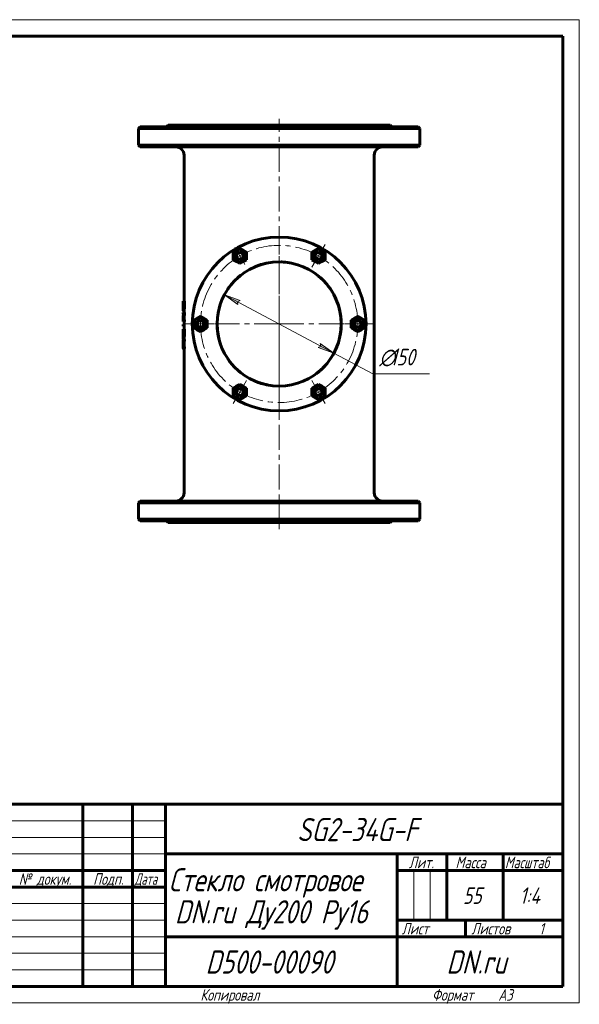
# Model space of a CAD drawing. Header units: millimetres. Extents: x 0 to 420, y -77 to 297.
# Tile 10 of 10: x 251 to 420, y 0 to 297. Entities that reach past the tile are written whole.
import ezdxf

# ---------------------------------------------------------------- set-up
doc = ezdxf.new("R2010")
doc.units = ezdxf.units.MM
for name, pattern in [('K5LT_AXLED', [12, 7.5, -1.5, 1.5, -1.5]), ('K5LT_BASIC', [0]), ('K5LT_THIN', [0])]:
    doc.linetypes.add(name, pattern=pattern)
doc.layers.add('Системный слой', color=7, linetype='Continuous')
doc.layers.add('Системный слой (1)', color=7, linetype='Continuous', true_color=0x6c6c6c)
doc.styles.add('KDIMTEXTSTYLE', font='GOST_AU.SHX', dxfattribs={"width": 0.96, "oblique": 15, "height": 5})
doc.styles.add('KTEXTSTYLE', font='GOST_AU.SHX', dxfattribs={"width": 0.96, "height": 5})
doc.dimstyles.new('KDIMSTYLE (0.25)', dxfattribs={"dimtxt": 5, "dimasz": 1, "dimexe": 2, "dimexo": 0, "dimgap": 1, "dimtad": 1, "dimlfac": 4, "dimtxsty": 'KDIMTEXTSTYLE', "dimsah": 1, "dimcen": 0, "dimdle": 1, "dimadec": 0, "dimazin": 0, "dimtfac": 0.667, "dimtmove": 0, "dimatfit": 3, "dimfxl": 1, "dimtvp": 1, "dimtolj": 1, "dimtzin": 0, "dimarcsym": 0})

# ---------------------------------------------------------------- blocks, each defined once
blk = doc.blocks.new('U72')
at = {"layer": 'Системный слой (1)', "linetype": 'K5LT_BASIC', "lineweight": 60}
for p, q in [((322.25, 187.72), (322.08, 187.79)), ((323.29, 187.33), (322.25, 187.72)), ((324.37, 187), (323.29, 187.33)), ((325.3, 186.77), (324.37, 187))]:
    blk.add_line(p, q, dxfattribs=at)
blk = doc.blocks.new('U73')
at = {"layer": 'Системный слой (1)', "linetype": 'K5LT_BASIC', "lineweight": 60}
for p, q in [((329.92, 223.83), (330.21, 223.82)), ((330.21, 223.82), (331.09, 223.76)), ((331.09, 223.76), (331.97, 223.65)), ((331.97, 223.65), (332.55, 223.56))]:
    blk.add_line(p, q, dxfattribs=at)
blk = doc.blocks.new('U74')
at = {"layer": 'Системный слой (1)', "linetype": 'K5LT_BASIC', "lineweight": 60}
for p, q in [((300.55, 212.02), (300.55, 256.09)), ((300.55, 208.52), (300.55, 209.06)), ((300.55, 206.3), (300.55, 206.35)), ((300.55, 203.51), (300.55, 205.84)), ((300.55, 200.36), (300.55, 201.17)), ((300.55, 198.2), (300.55, 199.81)), ((300.55, 154.09), (300.55, 197.65))]:
    blk.add_line(p, q, dxfattribs=at)
blk = doc.blocks.new('U75')
at = {"layer": 'Системный слой (1)', "linetype": 'K5LT_BASIC', "lineweight": 60}
for p, q in [((323.15, 222.81), (324.24, 223.15)), ((324.24, 223.15), (325.36, 223.42)), ((322.1, 222.4), (323.15, 222.81))]:
    blk.add_line(p, q, dxfattribs=at)
blk = doc.blocks.new('U76')
at = {"layer": 'Системный слой (1)', "linetype": 'K5LT_BASIC', "lineweight": 60}
for p, q in [((317.2, 190.77), (316.89, 191.04)), ((317.52, 190.5), (317.2, 190.77)), ((317.85, 190.24), (317.52, 190.5))]:
    blk.add_line(p, q, dxfattribs=at)
blk = doc.blocks.new('U77')
at = {"layer": 'Системный слой (1)', "linetype": 'K5LT_BASIC', "lineweight": 60}
for p, q in [((317.2, 190.77), (316.89, 191.04)), ((317.52, 190.5), (317.2, 190.77)), ((317.85, 190.24), (317.52, 190.5))]:
    blk.add_line(p, q, dxfattribs=at)
blk = doc.blocks.new('U78')
at = {"layer": 'Системный слой (1)', "linetype": 'K5LT_BASIC', "lineweight": 60}
for p, q in [((316.82, 219.08), (317.12, 219.34)), ((317.12, 219.34), (317.43, 219.6)), ((317.43, 219.6), (317.74, 219.85))]:
    blk.add_line(p, q, dxfattribs=at)
blk = doc.blocks.new('U79')
at = {"layer": 'Системный слой (1)', "linetype": 'K5LT_BASIC', "lineweight": 60}
for p, q in [((322.27, 187.71), (322.08, 187.79)), ((323.39, 187.3), (322.27, 187.71)), ((324.54, 186.96), (323.39, 187.3)), ((325.52, 186.73), (324.54, 186.96))]:
    blk.add_line(p, q, dxfattribs=at)
blk = doc.blocks.new('U80')
at = {"layer": 'Системный слой (1)', "linetype": 'K5LT_BASIC', "lineweight": 60}
for p, q in [((329.92, 223.83), (329.94, 223.83)), ((329.94, 223.83), (330.82, 223.78)), ((330.82, 223.78), (331.7, 223.69)), ((331.7, 223.69), (332.55, 223.56))]:
    blk.add_line(p, q, dxfattribs=at)
blk = doc.blocks.new('U81')
at = {"layer": 'Системный слой (1)', "linetype": 'K5LT_BASIC', "lineweight": 60}
for p, q in [((323.15, 222.81), (324.24, 223.15)), ((324.24, 223.15), (325.36, 223.42)), ((322.1, 222.4), (323.15, 222.81))]:
    blk.add_line(p, q, dxfattribs=at)
blk = doc.blocks.new('U82')
at = {"layer": 'Системный слой (1)', "linetype": 'K5LT_BASIC', "lineweight": 60}
for p, q in [((342.73, 192.01), (342.53, 191.8)), ((342.93, 192.22), (342.73, 192.01)), ((343.13, 192.43), (342.93, 192.22))]:
    blk.add_line(p, q, dxfattribs=at)
blk = doc.blocks.new('U83')
at = {"layer": 'Системный слой (1)', "linetype": 'K5LT_BASIC', "lineweight": 60}
for p, q in [((300.3, 206.35), (300.44, 207.81)), ((300.3, 206.3), (300.3, 206.35))]:
    blk.add_line(p, q, dxfattribs=at)
blk = doc.blocks.new('U84')
at = {"layer": 'Системный слой (1)', "linetype": 'K5LT_BASIC', "lineweight": 60}
for p, q in [((300.3, 198.29), (300.3, 198.3)), ((300.3, 198.3), (300.3, 198.3)), ((300.3, 198.26), (300.3, 198.29)), ((300.3, 198.29), (300.3, 198.29)), ((300.3, 198.29), (300.3, 198.29)), ((300.3, 198.22), (300.3, 198.26)), ((300.3, 198.2), (300.3, 198.22)), ((300.3, 198.19), (300.3, 198.2)), ((300.3, 198.18), (300.3, 198.19)), ((300.3, 198.17), (300.3, 198.18)), ((300.3, 198.18), (300.3, 198.18)), ((300.3, 198.16), (300.3, 198.17)), ((300.3, 198.17), (300.3, 198.17)), ((300.3, 198.15), (300.3, 198.16)), ((300.31, 198.14), (300.3, 198.15))]:
    blk.add_line(p, q, dxfattribs=at)
blk = doc.blocks.new('U85')
at = {"layer": 'Системный слой (1)', "linetype": 'K5LT_BASIC', "lineweight": 60}
for start, end in [(101.4483, 112.5903), (80.017, 88.1084), (0, 54.9517), (134.8339, 145.8718), (128.0674, 131.7529), (159.5907, 198.9676), (325.328, 0), (213.8599, 220.3052), (228.5586, 232.3601), (306.5002, 317.508), (247.3603, 259.2544), (271.7993, 271.9595)]:
    blk.add_arc((329.3, 205.09), 18.75, start, end, dxfattribs=at)
blk = doc.blocks.new('U86')
at = {"layer": 'Системный слой (1)', "linetype": 'K5LT_BASIC', "lineweight": 60}
for p, q in [((300.3, 208.05), (300.3, 208.52)), ((300.3, 206.35), (300.3, 206.85)), ((300.3, 205.84), (300.3, 206.3))]:
    blk.add_line(p, q, dxfattribs=at)
blk = doc.blocks.new('U87')
at = {"layer": 'Системный слой (1)', "linetype": 'K5LT_BASIC', "lineweight": 60}
for p, q in [((300.3, 203.01), (300.3, 203.51)), ((300.3, 201.34), (300.3, 201.96))]:
    blk.add_line(p, q, dxfattribs=at)
blk = doc.blocks.new('U88')
at = {"layer": 'Системный слой (1)', "linetype": 'K5LT_BASIC', "lineweight": 60}
for p, q in [((300.3, 199.85), (300.3, 199.86)), ((300.3, 199.86), (300.3, 199.86)), ((300.3, 199.86), (300.3, 199.86)), ((300.3, 199.86), (300.3, 199.86)), ((300.3, 199.86), (300.3, 199.86)), ((300.3, 199.86), (300.3, 199.86)), ((300.3, 199.86), (300.3, 199.86)), ((300.3, 199.86), (300.3, 199.86)), ((300.3, 199.86), (300.31, 199.86)), ((300.3, 199.84), (300.3, 199.85)), ((300.3, 199.85), (300.3, 199.85)), ((300.3, 199.85), (300.3, 199.85)), ((300.3, 199.85), (300.3, 199.85)), ((300.3, 199.85), (300.3, 199.85)), ((300.3, 199.85), (300.3, 199.85)), ((300.3, 199.83), (300.3, 199.84)), ((300.3, 199.84), (300.3, 199.84)), ((300.3, 199.84), (300.3, 199.84)), ((300.3, 199.84), (300.3, 199.84)), ((300.3, 199.84), (300.3, 199.84)), ((300.3, 199.84), (300.3, 199.84)), ((300.3, 199.84), (300.3, 199.84)), ((300.3, 199.84), (300.3, 199.84)), ((300.3, 199.84), (300.3, 199.84)), ((300.3, 199.82), (300.3, 199.83)), ((300.3, 199.83), (300.3, 199.83)), ((300.3, 199.83), (300.3, 199.83)), ((300.3, 199.83), (300.3, 199.83)), ((300.3, 199.83), (300.3, 199.83)), ((300.3, 199.83), (300.3, 199.83)), ((300.3, 199.83), (300.3, 199.83)), ((300.3, 199.83), (300.3, 199.83)), ((300.3, 199.83), (300.3, 199.83)), ((300.3, 199.83), (300.3, 199.83)), ((300.3, 199.83), (300.3, 199.83)), ((300.3, 199.81), (300.3, 199.82)), ((300.3, 199.82), (300.3, 199.82)), ((300.3, 199.82), (300.3, 199.82)), ((300.3, 199.78), (300.3, 199.81)), ((300.3, 199.74), (300.3, 199.78)), ((300.3, 199.7), (300.3, 199.74)), ((300.31, 199.86), (300.31, 199.86)), ((300.31, 199.86), (300.31, 199.86)), ((300.31, 199.86), (300.31, 199.86)), ((300.31, 199.86), (300.31, 199.86)), ((300.31, 199.86), (300.31, 199.86)), ((300.31, 199.86), (300.31, 199.86)), ((300.31, 199.86), (300.31, 199.86)), ((300.31, 199.86), (300.31, 199.86)), ((300.31, 199.86), (300.31, 199.86)), ((300.31, 199.86), (300.31, 199.86))]:
    blk.add_line(p, q, dxfattribs=at)
blk = doc.blocks.new('U89')
at = {"layer": 'Системный слой (1)', "linetype": 'K5LT_BASIC', "lineweight": 60}
for p, q in [((300.3, 211.52), (300.3, 212.02)), ((300.3, 209.3), (300.3, 209.87))]:
    blk.add_line(p, q, dxfattribs=at)
blk = doc.blocks.new('U90')
at = {"layer": 'Системный слой (1)', "linetype": 'K5LT_BASIC', "lineweight": 60}
for p, q in [((300.3, 201.34), (300.31, 201.95)), ((300.32, 200.61), (300.3, 201.34))]:
    blk.add_line(p, q, dxfattribs=at)
blk = doc.blocks.new('U91')
at = {"layer": 'Системный слой (1)', "linetype": 'K5LT_BASIC', "lineweight": 60}
for p, q in [((300.3, 199.81), (300.3, 200.31)), ((300.3, 197.69), (300.3, 198.2))]:
    blk.add_line(p, q, dxfattribs=at)
blk = doc.blocks.new('U92')
at = {"layer": 'Системный слой (1)', "linetype": 'K5LT_BASIC', "lineweight": 60}
for p, q in [((316.82, 219.08), (317.06, 219.3)), ((317.06, 219.3), (317.32, 219.51)), ((317.32, 219.51), (317.57, 219.72))]:
    blk.add_line(p, q, dxfattribs=at)
blk = doc.blocks.new('U93')
at = {"layer": 'Системный слой (1)', "linetype": 'K5LT_BASIC', "lineweight": 60}
for p, q in [((342.39, 191.67), (342, 191.3)), ((342.76, 192.04), (342.39, 191.67)), ((343.13, 192.43), (342.76, 192.04))]:
    blk.add_line(p, q, dxfattribs=at)
blk = doc.blocks.new('U94')
at = {"layer": 'Системный слой (1)', "linetype": 'K5LT_BASIC', "lineweight": 60}
for p, q in [((300.3, 210.02), (300.3, 210.1)), ((300.3, 209.94), (300.3, 210.02)), ((300.3, 209.87), (300.3, 209.94)), ((300.3, 209.85), (300.3, 209.87)), ((300.3, 209.82), (300.3, 209.85)), ((300.3, 209.81), (300.3, 209.82)), ((300.3, 209.8), (300.3, 209.81)), ((300.3, 209.75), (300.3, 209.8)), ((300.3, 209.8), (300.3, 209.8)), ((300.3, 209.68), (300.3, 209.75)), ((300.3, 209.65), (300.3, 209.68)), ((300.31, 209.64), (300.3, 209.65)), ((300.31, 209.63), (300.31, 209.64)), ((300.31, 209.64), (300.31, 209.64)), ((300.31, 209.6), (300.31, 209.63)), ((300.32, 209.58), (300.31, 209.6))]:
    blk.add_line(p, q, dxfattribs=at)
blk = doc.blocks.new('U95')
at = {"layer": 'Системный слой (1)', "linetype": 'K5LT_AXLED', "lineweight": 18}
for q in [(329.3, 233.34), (301.05, 205.09), (357.55, 205.09), (329.3, 176.84)]:
    blk.add_line((329.3, 205.09), q, dxfattribs=at)
blk = doc.blocks.new('D6')
at = {"layer": 'Системный слой (1)'}
for points in [[(317.48, 212.15), (312.76, 213.93), (316.86, 210.99), (316.73, 211.81)], [(345.84, 196.26), (341.74, 199.19), (341.87, 198.38), (341.12, 198.03)]]:
    blk.add_hatch(color=256, dxfattribs=at).paths.add_polyline_path(points)
at = {"layer": 'Системный слой (1)', "linetype": 'K5LT_THIN', "lineweight": 18}
for p, q in [((312.76, 213.93), (317.48, 212.15)), ((316.86, 210.99), (312.76, 213.93)), ((312.76, 213.93), (345.84, 196.26)), ((317.48, 212.15), (316.73, 211.81)), ((316.73, 211.81), (316.86, 210.99)), ((341.12, 198.03), (341.87, 198.38)), ((345.84, 196.26), (341.12, 198.03)), ((341.87, 198.38), (341.74, 199.19)), ((341.74, 199.19), (345.84, 196.26)), ((345.84, 196.26), (357.56, 189.99))]:
    blk.add_line(p, q, dxfattribs=at)
blk.add_wipeout([(359.56, 190.99), (359.56, 198.37), (372.23, 198.37), (372.23, 190.99)]).dxf.layer = 'Системный слой (1)'
blk.add_line((357.56, 189.99), (374.76, 189.99), dxfattribs=at)
at = {"layer": 'Системный слой (1)', "char_height": 5, "attachment_point": 1, "style": 'KTEXTSTYLE'}
for s, insert in [('\\H5.0;\\W1.000;\\Q15;\\Q15;\\W0.960;∅', (359.56, 197.58)), ('\\H5.0;\\W1.000;\\Q15;\\Q15;\\W0.960;150', (362.87, 197.58))]:
    blk.add_mtext(s, dxfattribs=dict(at, insert=insert))
blk = doc.blocks.new('KDIMARROW_01')
at = {"layer": 'Системный слой'}
blk.add_hatch(color=0, dxfattribs=at).paths.add_polyline_path([(0, 0), (-5, 0.66), (-4.5, 0), (-5, -0.66)])
at = {"layer": 'Системный слой', "color": 0, "linetype": 'K5LT_THIN', "lineweight": 18}
for p, q in [((-4.5, 0), (-5, 0.66)), ((-5, 0.66), (0, 0)), ((0, 0), (-5, -0.66)), ((-5, -0.66), (-4.5, 0))]:
    blk.add_line(p, q, dxfattribs=at)
at = {"layer": 'Системный слой (1)', "color": 0, "linetype": 'K5LT_THIN', "lineweight": 18}
blk.add_line((151.95, 205.09), (151.7, 205.09), dxfattribs=at)
blk = doc.blocks.new('U96')
at = {"layer": 'Системный слой (1)', "linetype": 'K5LT_AXLED', "lineweight": 18}
for q in [(329.3, 233.22), (301.18, 205.09), (357.43, 205.09), (329.3, 176.97)]:
    blk.add_line((329.3, 205.09), q, dxfattribs=at)
blk = doc.blocks.new('U97')
at = {"layer": 'Системный слой (1)', "linetype": 'K5LT_AXLED', "lineweight": 18}
for q in [(329.3, 227.61), (306.78, 205.09), (351.82, 205.09), (329.3, 182.57)]:
    blk.add_line((329.3, 205.09), q, dxfattribs=at)
blk = doc.blocks.new('U98')
at = {"layer": 'Системный слой (1)', "linetype": 'K5LT_AXLED', "lineweight": 18}
for p, q in [((341.18, 225.66), (343.18, 229.12)), ((317.43, 225.66), (315.93, 228.26)), ((318.93, 223.06), (317.43, 225.66)), ((339.18, 222.2), (341.18, 225.66)), ((305.55, 205.09), (301.55, 205.09)), ((309.55, 205.09), (305.55, 205.09)), ((349.05, 205.09), (353.05, 205.09)), ((353.05, 205.09), (357.05, 205.09)), ((319.43, 187.99), (317.43, 184.52)), ((339.18, 187.99), (341.18, 184.52)), ((317.43, 184.52), (315.43, 181.06)), ((341.18, 184.52), (343.18, 181.06))]:
    blk.add_line(p, q, dxfattribs=at)
for start, end in [(60, 120), (120, 180), (0, 60), (180, 240), (300, 0), (240, 300)]:
    blk.add_arc((329.3, 205.09), 23.75, start, end, dxfattribs=at)
blk = doc.blocks.new('U99')
at = {"linetype": 'K5LT_THIN', "lineweight": 18}
for p, q in [((0, 0), (0, 297)), ((0, 297), (420, 297)), ((420, 297), (420, 0)), ((230, 55), (295, 55)), ((230, 50), (295, 50)), ((230, 45), (295, 45)), ((369.96, 25), (369.96, 40)), ((374.98, 25), (374.98, 40)), ((230, 30), (295, 30)), ((230, 25), (295, 25)), ((230, 20), (295, 20)), ((230, 15), (295, 15)), ((230, 10), (295, 10)), ((420, 0), (0, 0))]:
    blk.add_line(p, q, dxfattribs=at)
at = {"linetype": 'K5LT_BASIC', "lineweight": 60}
for p, q in [((8, 172), (8, 292)), ((20, 292), (8, 292)), ((13, 172), (13, 292)), ((20, 5), (20, 292)), ((20, 292), (415, 292)), ((90, 292), (90, 278)), ((415, 292), (415, 5)), ((90, 278), (20, 278)), ((20, 232), (8, 232)), ((20, 172), (8, 172)), ((8, 5), (8, 150)), ((20, 150), (8, 150)), ((13, 5), (13, 150)), ((20, 115), (8, 115)), ((20, 90), (8, 90)), ((20, 65), (8, 65)), ((230, 60), (415, 60)), ((230, 5), (230, 60)), ((237, 35), (237, 60)), ((247, 5), (247, 60)), ((270, 5), (270, 60)), ((285, 5), (285, 60)), ((295, 5), (295, 60)), ((295, 45), (415, 45)), ((365, 5), (365, 45)), ((380, 25), (380, 45)), ((397, 25), (397, 45)), ((230, 40), (295, 40)), ((365, 40), (380, 40)), ((380, 40), (415, 40)), ((230, 35), (295, 35)), ((20, 30), (8, 30)), ((365, 25), (415, 25)), ((385.57, 20), (385.57, 25)), ((295, 20), (365, 20)), ((365, 20), (415, 20)), ((20, 5), (8, 5)), ((415, 5), (20, 5))]:
    blk.add_line(p, q, dxfattribs=at)
at = {"attachment_point": 1, "style": 'KTEXTSTYLE'}
for s, insert, char_height, rotation in [('\\H5.0;\\W1.000;\\Q15;\\Q15;\\W0.960;\\H7.00;SG2-34G-F', (75.26, 281.64), 7, 180), ('\\H5.0;\\W1.000;\\Q15;\\Q15;\\W0.960;\\H3.50;Перв. примен.', (8.82, 250.52), 3.5, 90), ('\\H5.0;\\W1.000;\\Q15;\\Q15;\\W0.960;\\H3.50;Справ. №', (8.82, 193.63), 3.5, 90), ('\\H5.0;\\W1.000;\\Q15;\\Q15;\\W0.960;\\H3.50;Подп. и дата', (8.82, 120.66), 3.5, 90), ('\\H5.0;\\W1.000;\\Q15;\\Q15;\\W0.960;\\H3.50;Инв. № дубл.', (8.82, 91.57), 3.5, 90), ('\\H5.0;\\W1.000;\\Q15;\\Q15;\\W0.960;\\H3.50;Взам. инв. №', (8.82, 65.8), 3.5, 90), ('\\H5.0;\\W1.000;\\Q15;\\Q15;\\W0.960;\\H3.50;Подп. и дата', (8.82, 35.66), 3.5, 90), ('\\H5.0;\\W1.000;\\Q15;\\Q15;\\W0.960;\\H3.50;Инв. № подл.', (8.82, 6.57), 3.5, 90)]:
    blk.add_mtext(s, dxfattribs=dict(at, insert=insert, char_height=char_height, rotation=rotation))
for s, insert, char_height in [('\\H5.0;\\W1.000;\\Q15;\\Q15;\\W0.960;\\H7.00;SG2-34G-F', (334.74, 55.86), 7), ('\\H5.0;\\W1.000;\\Q15;\\Q15;\\W0.960;\\H3.50;Лит.', (368.47, 44.18), 3.5), ('\\H5.0;\\W1.000;\\Q15;\\Q15;\\W0.960;\\H3.50;Масса', (382.58, 44.18), 3.5), ('\\H5.0;\\W1.000;\\Q15;\\Q15;\\W0.926;\\H3.50;Масштаб', (397.52, 44.18), 3.5), ('\\H5.0;\\W1.000;\\Q15;\\Q15;\\W0.786;\\H3.50;Изм.', (230.62, 39.18), 3.5), ('\\H5.0;\\W1.000;\\Q15;\\Q15;\\W0.800;\\H3.50;Лист', (237.61, 39.18), 3.5), ('\\H5.0;\\W1.000;\\Q15;\\Q15;\\W0.960;\\H3.50;№ докум.', (250.63, 39.18), 3.5), ('\\H5.0;\\W1.000;\\Q15;\\Q15;\\W0.960;\\H3.50;Подп.', (273.1, 39.18), 3.5), ('\\H5.0;\\W1.000;\\Q15;\\Q15;\\W0.800;\\H3.50;Дата', (285.61, 39.18), 3.5), ('\\H5.0;\\W1.000;\\Q15;\\Q15;\\W0.960;\\H7.00;Стекло смотровое', (295.94, 40.69), 7), ('\\H5.0;\\W1.000;\\Q15;\\Q15;\\W0.960;\\H3.50;Разраб.', (230.5, 34.18), 3.5), ('\\H5.0;\\W1.000;\\Q15;\\Q15;\\W0.960;55', (384.81, 34.9), 5), ('\\H5.0;\\W1.000;\\Q15;\\Q15;\\W0.960;1:4', (401.98, 34.9), 5), ('\\H5.0;\\W1.000;\\Q15;\\Q15;\\W0.960;\\H7.00;DN.ru Ду200 Ру16', (297.8, 31.02), 7), ('\\H5.0;\\W1.000;\\Q15;\\Q15;\\W0.960;\\H3.50;Пров.', (230.5, 29.18), 3.5), ('\\H5.0;\\W1.000;\\Q15;\\Q15;\\W0.960;\\H3.50;Т.контр.', (230.5, 24.18), 3.5), ('\\H5.0;\\W1.000;\\Q15;\\Q15;\\W0.960;\\H3.50;Лист', (366.32, 24.18), 3.5), ('\\H5.0;\\W1.000;\\Q15;\\Q15;\\W0.960;\\H3.50;Листов', (387.36, 24.18), 3.5), ('\\H5.0;\\W1.000;\\Q15;\\Q15;\\W0.960;\\H3.50;1', (407.91, 24.18), 3.5), ('\\H5.0;\\W1.000;\\Q15;\\Q15;\\W0.960;\\H7.00;D500-00090', (307.06, 15.86), 7), ('\\H5.0;\\W1.000;\\Q15;\\Q15;\\W0.960;\\H7.00;DN.ru', (379.84, 15.86), 7), ('\\H5.0;\\W1.000;\\Q15;\\Q15;\\W0.960;\\H3.50;Н.контр.', (230.5, 14.18), 3.5), ('\\H5.0;\\W1.000;\\Q15;\\Q15;\\W0.960;\\H3.50;Утв.', (230.5, 9.18), 3.5), ('\\H5.0;\\W1.000;\\Q15;\\Q15;\\W0.960;\\H3.50;Копировал', (305.5, 4.18), 3.5), ('\\H5.0;\\W1.000;\\Q15;\\Q15;\\W0.960;\\H3.50;Формат', (375.5, 4.18), 3.5), ('\\H5.0;\\W1.000;\\Q15;\\Q15;\\W0.960;\\H3.50;A3', (395.5, 4.18), 3.5)]:
    blk.add_mtext(s, dxfattribs=dict(at, insert=insert, char_height=char_height))

msp = doc.modelspace()

# ---------------------------------------------------------------- linework, layer by layer
at = {"layer": 'Системный слой (1)', "linetype": 'K5LT_BASIC', "lineweight": 60}
for p, q in [((295.8016, 265.0924), (295.3016, 264.5924)), ((295.8016, 265.0924), (362.8016, 265.0924)), ((362.8016, 265.0924), (363.3016, 264.5924)), ((287.3016, 264.5924), (286.8016, 264.0924)), ((286.8016, 259.0924), (286.8016, 264.0924)), ((286.8016, 264.0924), (329.3016, 264.0924)), ((287.3016, 264.5924), (371.3016, 264.5924)), ((329.3016, 264.0924), (371.8016, 264.0924)), ((371.3016, 264.5924), (371.8016, 264.0924)), ((371.8016, 259.0924), (371.8016, 264.0924)), ((329.3016, 259.0924), (286.8016, 259.0924)), ((287.3016, 258.5924), (286.8016, 259.0924)), ((371.8016, 259.0924), (329.3016, 259.0924)), ((371.3016, 258.5924), (371.8016, 259.0924)), ((287.3016, 258.5924), (371.3016, 258.5924)), ((358.0516, 154.0924), (358.0516, 256.0924)), ((315.4259, 226.814), (316.4256, 227.3919)), ((315.4266, 225.6593), (315.4259, 226.814)), ((316.4256, 227.3919), (317.4252, 227.9699)), ((317.4252, 227.9699), (318.4256, 227.3931)), ((318.4256, 227.3931), (319.4259, 226.8164)), ((319.4259, 226.8164), (319.4266, 225.6617)), ((339.1759, 226.814), (340.1756, 227.3919)), ((339.1766, 225.6593), (339.1759, 226.814)), ((340.1756, 227.3919), (341.1752, 227.9699)), ((341.1752, 227.9699), (342.1756, 227.3931)), ((342.1756, 227.3931), (343.1759, 226.8164)), ((343.1759, 226.8164), (343.1766, 225.6617)), ((315.4273, 224.5046), (315.4266, 225.6593)), ((316.4276, 223.9278), (315.4273, 224.5046)), ((317.428, 223.3511), (316.4276, 223.9278)), ((318.4276, 223.929), (317.428, 223.3511)), ((319.4273, 224.507), (318.4276, 223.929)), ((319.4266, 225.6617), (319.4273, 224.507)), ((339.1773, 224.5046), (339.1766, 225.6593)), ((340.1776, 223.9278), (339.1773, 224.5046)), ((341.178, 223.3511), (340.1776, 223.9278)), ((342.1776, 223.929), (341.178, 223.3511)), ((343.1773, 224.507), (342.1776, 223.929)), ((343.1766, 225.6617), (343.1773, 224.507)), ((300.4433, 212.0162), (300.3016, 212.0162)), ((300.3016, 211.5178), (300.4038, 211.5178)), ((300.3052, 211.138), (300.3052, 211.5178)), ((300.4038, 211.5178), (300.4038, 211.138)), ((300.4433, 211.1623), (300.4433, 212.0162)), ((300.4433, 212.0162), (300.6946, 212.0162)), ((300.6946, 212.0162), (300.6946, 211.1623)), ((300.4433, 208.5184), (300.3016, 208.5184)), ((300.3023, 210.1017), (300.3835, 210.1017)), ((300.3184, 209.0594), (300.5685, 209.0594)), ((300.4153, 209.8191), (300.6663, 209.8191)), ((300.4433, 207.8104), (300.4433, 208.5184)), ((300.4433, 208.5184), (300.6946, 208.5184)), ((300.6946, 208.5184), (300.6946, 207.8104)), ((300.3016, 208.0535), (300.3967, 208.0535)), ((300.4433, 206.3), (300.3016, 206.3)), ((300.3016, 205.8351), (300.4433, 205.8351)), ((300.4433, 207.8104), (300.6946, 207.8104)), ((300.4433, 206.3), (300.6946, 206.3)), ((300.4433, 205.8351), (300.4433, 206.3)), ((300.4433, 205.8351), (300.6946, 205.8351)), ((300.6946, 206.3), (300.6946, 205.8351)), ((303.5509, 206.2459), (304.5506, 206.8238)), ((303.5516, 205.0912), (303.5509, 206.2459)), ((304.5506, 206.8238), (305.5502, 207.4018)), ((305.5502, 207.4018), (306.5506, 206.825)), ((306.5506, 206.825), (307.5509, 206.2483)), ((307.5509, 206.2483), (307.5516, 205.0936)), ((351.0509, 206.2459), (352.0506, 206.8238)), ((351.0516, 205.0912), (351.0509, 206.2459)), ((352.0506, 206.8238), (353.0502, 207.4018)), ((353.0502, 207.4018), (354.0506, 206.825)), ((354.0506, 206.825), (355.0509, 206.2483)), ((355.0509, 206.2483), (355.0516, 205.0936)), ((300.4433, 203.5134), (300.3016, 203.5134)), ((300.3016, 203.015), (300.3079, 203.015)), ((300.3021, 204.9781), (300.5521, 204.9781)), ((300.3021, 204.3764), (300.3021, 204.9781)), ((300.3021, 204.3764), (300.5521, 204.3764)), ((300.3079, 203.015), (300.3079, 202.4437)), ((300.3196, 202.5774), (300.3196, 203.015)), ((300.3196, 203.015), (300.4038, 203.015)), ((300.4038, 203.015), (300.4038, 202.5197)), ((300.4433, 202.547), (300.4433, 203.5134)), ((300.4433, 203.5134), (300.6946, 203.5134)), ((300.6946, 203.5134), (300.6946, 202.547)), ((303.5523, 203.9365), (303.5516, 205.0912)), ((304.5526, 203.3597), (303.5523, 203.9365)), ((305.553, 202.783), (304.5526, 203.3597)), ((306.5526, 203.3609), (305.553, 202.783)), ((307.5523, 203.9389), (306.5526, 203.3609)), ((307.5516, 205.0936), (307.5523, 203.9389)), ((351.0523, 203.9365), (351.0516, 205.0912)), ((352.0526, 203.3597), (351.0523, 203.9365)), ((353.053, 202.783), (352.0526, 203.3597)), ((354.0526, 203.3609), (353.053, 202.783)), ((355.0523, 203.9389), (354.0526, 203.3609)), ((355.0516, 205.0936), (355.0523, 203.9389)), ((300.4433, 200.359), (300.3063, 200.359)), ((300.3063, 199.8606), (300.4433, 199.8606)), ((300.3152, 200.6112), (300.5516, 200.6112)), ((300.3271, 201.8997), (300.3919, 201.8997)), ((300.3604, 201.1673), (300.6109, 201.1673)), ((300.4433, 200.359), (300.6946, 200.359)), ((300.4433, 199.8606), (300.4433, 200.359)), ((300.4433, 199.8606), (300.6946, 199.8606)), ((300.6946, 200.359), (300.6946, 199.8606)), ((300.4433, 198.1436), (300.3061, 198.1436)), ((300.3063, 197.6453), (300.4433, 197.6453)), ((300.4433, 198.1436), (300.6946, 198.1436)), ((300.4433, 197.6453), (300.4433, 198.1436)), ((300.4433, 197.6453), (300.6946, 197.6453)), ((300.6946, 198.1436), (300.6946, 197.6453)), ((315.4259, 185.6778), (316.4256, 186.2557)), ((315.4266, 184.5231), (315.4259, 185.6778)), ((315.4273, 183.3684), (315.4266, 184.5231)), ((316.4256, 186.2557), (317.4252, 186.8337)), ((317.4252, 186.8337), (318.4256, 186.2569)), ((318.4256, 186.2569), (319.4259, 185.6802)), ((319.4259, 185.6802), (319.4266, 184.5255)), ((319.4266, 184.5255), (319.4273, 183.3708)), ((339.1759, 185.6778), (340.1756, 186.2557)), ((339.1766, 184.5231), (339.1759, 185.6778)), ((339.1773, 183.3684), (339.1766, 184.5231)), ((340.1756, 186.2557), (341.1752, 186.8337)), ((341.1752, 186.8337), (342.1756, 186.2569)), ((342.1756, 186.2569), (343.1759, 185.6802)), ((343.1759, 185.6802), (343.1766, 184.5255)), ((343.1766, 184.5255), (343.1773, 183.3708)), ((316.4276, 182.7916), (315.4273, 183.3684)), ((317.428, 182.2149), (316.4276, 182.7916)), ((318.4276, 182.7928), (317.428, 182.2149)), ((319.4273, 183.3708), (318.4276, 182.7928)), ((340.1776, 182.7916), (339.1773, 183.3684)), ((341.178, 182.2149), (340.1776, 182.7916)), ((342.1776, 182.7928), (341.178, 182.2149)), ((343.1773, 183.3708), (342.1776, 182.7928)), ((287.3016, 151.5924), (286.8016, 151.0924)), ((286.8016, 146.0924), (286.8016, 151.0924)), ((286.8016, 151.0924), (329.3016, 151.0924)), ((371.3016, 151.5924), (287.3016, 151.5924)), ((329.3016, 151.0924), (371.8016, 151.0924)), ((371.3016, 151.5924), (371.8016, 151.0924)), ((371.8016, 146.0924), (371.8016, 151.0924)), ((329.3016, 146.0924), (286.8016, 146.0924)), ((287.3016, 145.5924), (286.8016, 146.0924)), ((371.8016, 146.0924), (329.3016, 146.0924)), ((371.3016, 145.5924), (371.8016, 146.0924)), ((287.3016, 145.5924), (371.3016, 145.5924)), ((295.8016, 145.0924), (295.3016, 145.5924)), ((295.8016, 145.0924), (362.8016, 145.0924)), ((362.8016, 145.0924), (363.3016, 145.5924))]:
    msp.add_line(p, q, dxfattribs=at)
for centre, radius in [((329.3016, 205.0924), 26.25), ((317.4266, 225.6605), 1), ((341.1766, 225.6605), 1), ((305.5516, 205.0924), 1), ((353.0516, 205.0924), 1), ((317.4266, 184.5243), 1), ((341.1766, 184.5243), 1)]:
    msp.add_circle(centre, radius, dxfattribs=at)
for centre, radius, start, end in [((298.0516, 256.0924), 2.5, 0, 90), ((360.5516, 256.0924), 2.5, 90, 180), ((317.4266, 225.6605), 2, 120.034111, 180.034111), ((317.4266, 225.6605), 1.25, 90, 270), ((317.4266, 225.6605), 2, 60.034111, 120.034111), ((317.4266, 225.6605), 1.25, 270, 90), ((317.4266, 225.6605), 2, 0.034111, 60.034111), ((341.1766, 225.6605), 2, 120.034111, 180.034111), ((341.1766, 225.6605), 1.25, 90, 270), ((341.1766, 225.6605), 2, 60.034111, 120.034111), ((341.1766, 225.6605), 1.25, 270, 90), ((341.1766, 225.6605), 2, 0.034111, 60.034111), ((329.3016, 205.0924), 18.75, 0, 270), ((317.4266, 225.6605), 2, 180.034111, 240.034111), ((317.4266, 225.6605), 2, 240.034111, 300.034111), ((317.4266, 225.6605), 2, 300.034111, 0.034111), ((341.1766, 225.6605), 2, 180.034111, 240.034111), ((341.1766, 225.6605), 2, 240.034111, 300.034111), ((341.1766, 225.6605), 2, 300.034111, 0.034111), ((305.5516, 205.0924), 2, 120.034111, 180.034111), ((305.5516, 205.0924), 1.25, 90, 270), ((305.5516, 205.0924), 2, 60.034111, 120.034111), ((305.5516, 205.0924), 1.25, 270, 90), ((305.5516, 205.0924), 2, 0.034111, 60.034111), ((353.0516, 205.0924), 2, 120.034111, 180.034111), ((353.0516, 205.0924), 1.25, 90, 270), ((353.0516, 205.0924), 2, 60.034111, 120.034111), ((353.0516, 205.0924), 1.25, 270, 90), ((353.0516, 205.0924), 2, 0.034111, 60.034111), ((305.5516, 205.0924), 2, 180.034111, 240.034111), ((305.5516, 205.0924), 2, 240.034111, 300.034111), ((305.5516, 205.0924), 2, 300.034111, 0.034111), ((329.3016, 205.0924), 18.75, 270, 0), ((353.0516, 205.0924), 2, 180.034111, 240.034111), ((353.0516, 205.0924), 2, 240.034111, 300.034111), ((353.0516, 205.0924), 2, 300.034111, 0.034111), ((317.4266, 184.5243), 2, 120.034111, 180.034111), ((317.4266, 184.5243), 2, 180.034111, 240.034111), ((317.4266, 184.5243), 1.25, 90, 270), ((317.4266, 184.5243), 2, 60.034111, 120.034111), ((317.4266, 184.5243), 1.25, 270, 90), ((317.4266, 184.5243), 2, 0.034111, 60.034111), ((317.4266, 184.5243), 2, 300.034111, 0.034111), ((341.1766, 184.5243), 2, 120.034111, 180.034111), ((341.1766, 184.5243), 2, 180.034111, 240.034111), ((341.1766, 184.5243), 1.25, 90, 270), ((341.1766, 184.5243), 2, 60.034111, 120.034111), ((341.1766, 184.5243), 1.25, 270, 90), ((341.1766, 184.5243), 2, 0.034111, 60.034111), ((341.1766, 184.5243), 2, 300.034111, 0.034111), ((317.4266, 184.5243), 2, 240.034111, 300.034111), ((341.1766, 184.5243), 2, 240.034111, 300.034111), ((298.0516, 154.0924), 2.5, 270, 0), ((360.5516, 154.0924), 2.5, 180, 270)]:
    msp.add_arc(centre, radius, start, end, dxfattribs=at)
for centre, major_axis, ratio, start_param in [((329.3016, 206.8492), (29, 0), 0.51315789, 3.06057754), ((329.3016, 206.3537), (28.75, 0), 0.5087001, 3.04182788), ((329.3016, 201.9627), (29, 0), 0.79429735, 3.12070905)]:
    msp.add_ellipse(centre, major_axis=major_axis, ratio=ratio, start_param=start_param, end_param=3.14159265, dxfattribs=at)
for points, knots in [([(300.3016, 209.298), (300.3016, 209.2781), (300.3017, 209.2599), (300.3027, 209.1295), (300.3068, 209.073), (300.316, 209.0601), (300.3172, 209.0594), (300.3184, 209.0594)], [-0.411983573, -0.411983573, -0.411983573, -0.411983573, -0.364753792, -0.364753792, -0.041856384, -0.041856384, 0, 0, 0, 0]), ([(300.3023, 210.1017), (300.3027, 210.1694), (300.3031, 210.2412), (300.3038, 210.3941), (300.3041, 210.4739), (300.3047, 210.6666), (300.3052, 210.8476), (300.3052, 211.138)], [-0.862156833, -0.862156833, -0.862156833, -0.862156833, -0.607198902, -0.607198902, -0.348444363, -0.348444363, 0, 0, 0, 0]), ([(300.3184, 209.0594), (300.328, 209.0594), (300.342, 209.0993), (300.362, 209.2297), (300.3671, 209.2659), (300.3867, 209.4308), (300.3996, 209.5726), (300.4124, 209.7704), (300.4139, 209.7945), (300.4153, 209.8191)], [-1.00272811, -1.00272811, -1.00272811, -1.00272811, -0.4226105, -0.4226105, -0.29590734, -0.29590734, -0.03544817, -0.03544817, 0, 0, 0, 0]), ([(300.3857, 210.1473), (300.3824, 210.0756), (300.3786, 210.0095), (300.3702, 209.8901), (300.3658, 209.8382), (300.3532, 209.7138), (300.3434, 209.6455), (300.3277, 209.5876), (300.3227, 209.579), (300.3186, 209.579)], [-0.703757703, -0.703757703, -0.703757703, -0.703757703, -0.555905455, -0.555905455, -0.409187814, -0.409187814, -0.146296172, -0.146296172, 0, 0, 0, 0]), ([(300.4038, 211.138), (300.4038, 211.0923), (300.4037, 211.0496), (300.4035, 210.9643), (300.4033, 210.9225), (300.4028, 210.8403), (300.4024, 210.801), (300.4018, 210.7382), (300.4015, 210.7131), (300.4009, 210.6696), (300.4007, 210.6508), (300.4001, 210.6182), (300.3999, 210.604), (300.3995, 210.5853), (300.3994, 210.5796), (300.3964, 210.4231), (300.3917, 210.2808), (300.3857, 210.1473)], [-0.300470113, -0.300470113, -0.300470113, -0.300470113, -0.283059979, -0.283059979, -0.263218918, -0.263218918, -0.240661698, -0.240661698, -0.22309375, -0.22309375, -0.207276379, -0.207276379, -0.192914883, -0.192914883, -0.18629775, -0.18629775, 0, 0, 0, 0]), ([(300.4153, 209.8191), (300.4239, 209.966), (300.4303, 210.1327), (300.4376, 210.4087), (300.4425, 210.6185), (300.4433, 211.0917), (300.4433, 211.127), (300.4433, 211.1623)], [-1.40306943, -1.40306943, -1.40306943, -1.40306943, -0.56783239, -0.56783239, -0.04232738, -0.04232738, 0, 0, 0, 0]), ([(300.6663, 209.8191), (300.6554, 209.6363), (300.6426, 209.4841), (300.6205, 209.285), (300.6092, 209.198), (300.5853, 209.0813), (300.5757, 209.0594), (300.5685, 209.0594)], [0, 0, 0, 0, 0.263595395, 0.263595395, 0.433218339, 0.433218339, 0.586483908, 0.586483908, 0.586483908, 0.586483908]), ([(300.6946, 211.1623), (300.6946, 210.8752), (300.6928, 210.5686), (300.6839, 210.2209), (300.6775, 210.0097), (300.6663, 209.8191)], [0, 0, 0, 0, 0.344454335, 0.344454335, 0.509575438, 0.509575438, 0.509575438, 0.509575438]), ([(300.3271, 201.8997), (300.3255, 201.9389), (300.3242, 201.9828), (300.3221, 202.0814), (300.3214, 202.1346), (300.3205, 202.2483), (300.3196, 202.3727), (300.3196, 202.5774)], [-0.70678211, -0.70678211, -0.70678211, -0.70678211, -0.478885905, -0.478885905, -0.245669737, -0.245669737, 0, 0, 0, 0]), ([(300.4038, 202.5197), (300.4038, 202.4352), (300.4034, 202.2804), (300.3994, 202.0702), (300.3969, 201.9933), (300.3933, 201.924)], [-0.25890826, -0.25890826, -0.25890826, -0.25890826, -0.09953948, -0.09953948, 0, 0, 0, 0]), ([(300.4244, 201.5928), (300.4316, 201.7134), (300.437, 201.844), (300.4406, 202.0456), (300.443, 202.1975), (300.4433, 202.5038), (300.4433, 202.5254), (300.4433, 202.547)], [-1.17041251, -1.17041251, -1.17041251, -1.17041251, -0.36757604, -0.36757604, -0.02593461, -0.02593461, 0, 0, 0, 0]), ([(300.6946, 202.547), (300.6946, 202.3749), (300.6938, 202.1785), (300.6906, 201.9749), (300.6892, 201.8952), (300.6827, 201.724), (300.6793, 201.6567), (300.6755, 201.5928)], [0, 0, 0, 0, 0.206491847, 0.206491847, 0.246180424, 0.246180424, 0.274207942, 0.274207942, 0.274207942, 0.274207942]), ([(300.3066, 199.0036), (300.3066, 199.0954), (300.3065, 199.1891), (300.3059, 199.3404), (300.3054, 199.4191), (300.3041, 199.5684), (300.3034, 199.6288), (300.3027, 199.6856), (300.3026, 199.6927), (300.3025, 199.6996)], [-0.381893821, -0.381893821, -0.381893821, -0.381893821, -0.223381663, -0.223381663, -0.113848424, -0.113848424, -0.014902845, -0.014902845, 0, 0, 0, 0]), ([(300.3112, 201.9453), (300.312, 201.861), (300.313, 201.7796), (300.3158, 201.6299), (300.3174, 201.5622), (300.3222, 201.4206), (300.3259, 201.3371), (300.3382, 201.2095), (300.346, 201.1778), (300.3569, 201.1681), (300.3586, 201.1673), (300.3604, 201.1673)], [-0.666939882, -0.666939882, -0.666939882, -0.666939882, -0.52496269, -0.52496269, -0.389883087, -0.389883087, -0.215615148, -0.215615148, -0.033217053, -0.033217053, 0, 0, 0, 0]), ([(300.3579, 201.687), (300.3535, 201.687), (300.3493, 201.6921), (300.3436, 201.711), (300.3419, 201.7189), (300.3398, 201.7313), (300.3392, 201.7349), (300.3378, 201.7447), (300.337, 201.7511), (300.3325, 201.7918), (300.3295, 201.8389), (300.3271, 201.8997)], [-0.230807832, -0.230807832, -0.230807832, -0.230807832, -0.165769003, -0.165769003, -0.133041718, -0.133041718, -0.120470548, -0.120470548, -0.100371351, -0.100371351, 0, 0, 0, 0]), ([(300.3933, 201.924), (300.391, 201.8819), (300.3884, 201.844), (300.382, 201.7742), (300.3787, 201.7514), (300.3699, 201.7008), (300.3637, 201.687), (300.3579, 201.687)], [-0.200046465, -0.200046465, -0.200046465, -0.200046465, -0.159135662, -0.159135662, -0.111565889, -0.111565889, 0, 0, 0, 0]), ([(300.3604, 201.1673), (300.3666, 201.1673), (300.3733, 201.1766), (300.3882, 201.2271), (300.3941, 201.2658), (300.4072, 201.3648), (300.4152, 201.4501), (300.4228, 201.5662), (300.4236, 201.5794), (300.4244, 201.5928)], [-0.310058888, -0.310058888, -0.310058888, -0.310058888, -0.245483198, -0.245483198, -0.171420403, -0.171420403, -0.019176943, -0.019176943, 0, 0, 0, 0]), ([(300.5564, 199.8606), (300.5538, 199.8606), (300.5522, 199.8535), (300.5517, 199.8233), (300.5516, 199.8171), (300.5516, 199.8069)], [0, 0, 0, 0, 0.168014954, 0.168014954, 0.194675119, 0.194675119, 0.194675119, 0.194675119]), ([(300.6755, 201.5928), (300.669, 201.4854), (300.6612, 201.3946), (300.6445, 201.2587), (300.638, 201.2261), (300.625, 201.1781), (300.6176, 201.1673), (300.6109, 201.1673)], [0, 0, 0, 0, 0.153613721, 0.153613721, 0.289173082, 0.289173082, 0.479386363, 0.479386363, 0.479386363, 0.479386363]), ([(300.3014, 197.6891), (300.3014, 197.6683), (300.3021, 197.6502), (300.3054, 197.6455), (300.3059, 197.6453), (300.3063, 197.6453)], [-0.260443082, -0.260443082, -0.260443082, -0.260443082, -0.031783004, -0.031783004, 0, 0, 0, 0]), ([(300.3025, 198.3047), (300.3029, 198.3364), (300.3034, 198.3742), (300.3043, 198.4639), (300.3048, 198.5146), (300.3057, 198.6497), (300.3065, 198.7733), (300.3066, 198.9719), (300.3066, 198.9878), (300.3066, 199.0036)], [-0.527265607, -0.527265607, -0.527265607, -0.527265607, -0.385396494, -0.385396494, -0.238423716, -0.238423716, -0.019039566, -0.019039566, 0, 0, 0, 0]), ([(300.5516, 198.1973), (300.5516, 198.1901), (300.5516, 198.1839), (300.5517, 198.1782), (300.5517, 198.1776), (300.5517, 198.1754), (300.5518, 198.1736), (300.5518, 198.1698), (300.5519, 198.1677), (300.552, 198.1632), (300.5521, 198.1609), (300.5524, 198.1554), (300.5527, 198.1524), (300.5535, 198.1481), (300.5539, 198.1465), (300.5548, 198.1444), (300.5553, 198.1438), (300.556, 198.1437), (300.5561, 198.1436), (300.5562, 198.1436)], [0.104480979, 0.104480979, 0.104480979, 0.104480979, 0.13593426, 0.13593426, 0.139274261, 0.139274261, 0.149024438, 0.149024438, 0.159536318, 0.159536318, 0.171285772, 0.171285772, 0.187914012, 0.187914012, 0.20086617, 0.20086617, 0.212283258, 0.212283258, 0.213818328, 0.213818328, 0.213818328, 0.213818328])]:
    msp.add_open_spline(points, degree=3, knots=knots, dxfattribs=at)
msp.add_open_spline([(300.3063, 200.359), (300.3033, 200.359), (300.3018, 200.3487), (300.3017, 200.3152)], degree=3, dxfattribs=at)

# ---------------------------------------------------------------- block references
at = {"layer": 'Системный слой (1)'}
for name in ['U74', 'U95', 'U85', 'U75', 'U81', 'U73', 'U80', 'U78', 'U92', 'U89', 'U94', 'U86', 'U83', 'U87', 'U90', 'U91', 'U88', 'U84', 'U76', 'U77', 'U93', 'U82', 'U72', 'U79']:
    msp.add_blockref(name, (0, 0), dxfattribs=at)

# ---------------------------------------------------------------- next in the draw order: dimensions: what is measured, and where the dimension line sits
dim = msp.add_diameter_dim_2p(p1=(263.1533, 240.4393), p2=(395.4499, 169.7455), dimstyle='KDIMSTYLE (0.25)', override={"dimtih": 1, "dimtoh": 1, "dimpost": '\\H5.0;\\W0.960;\\Q15;<>', "dimblk1": 'KDIMARROW_01', "dimblk2": 'KDIMARROW_01', "dimtol": 1, "dimtp": 0, "dimtm": 0, "dimtdec": 5, "dimtmove": 1, "dimatfit": 2, "dimtolj": 1}, dxfattribs=at)
dim.commit()
dim.dimension.update_dxf_attribs({"geometry": 'D6', "text_midpoint": (359.5588, 189.9929), "dimtype": 163})

# ---------------------------------------------------------------- next in the draw order: linework, layer by layer
at = {"layer": 'Системный слой (1)', "linetype": 'K5LT_AXLED', "lineweight": 18}
msp.add_line((329.3016, 143.0924), (329.3016, 267.0924), dxfattribs=at)

# ---------------------------------------------------------------- next in the draw order: block references
msp.add_blockref('U99', (0, 0))
at = {"layer": 'Системный слой (1)'}
for name in ['U96', 'U98', 'U97']:
    msp.add_blockref(name, (0, 0), dxfattribs=at)

doc.saveas('drawing.dxf')
